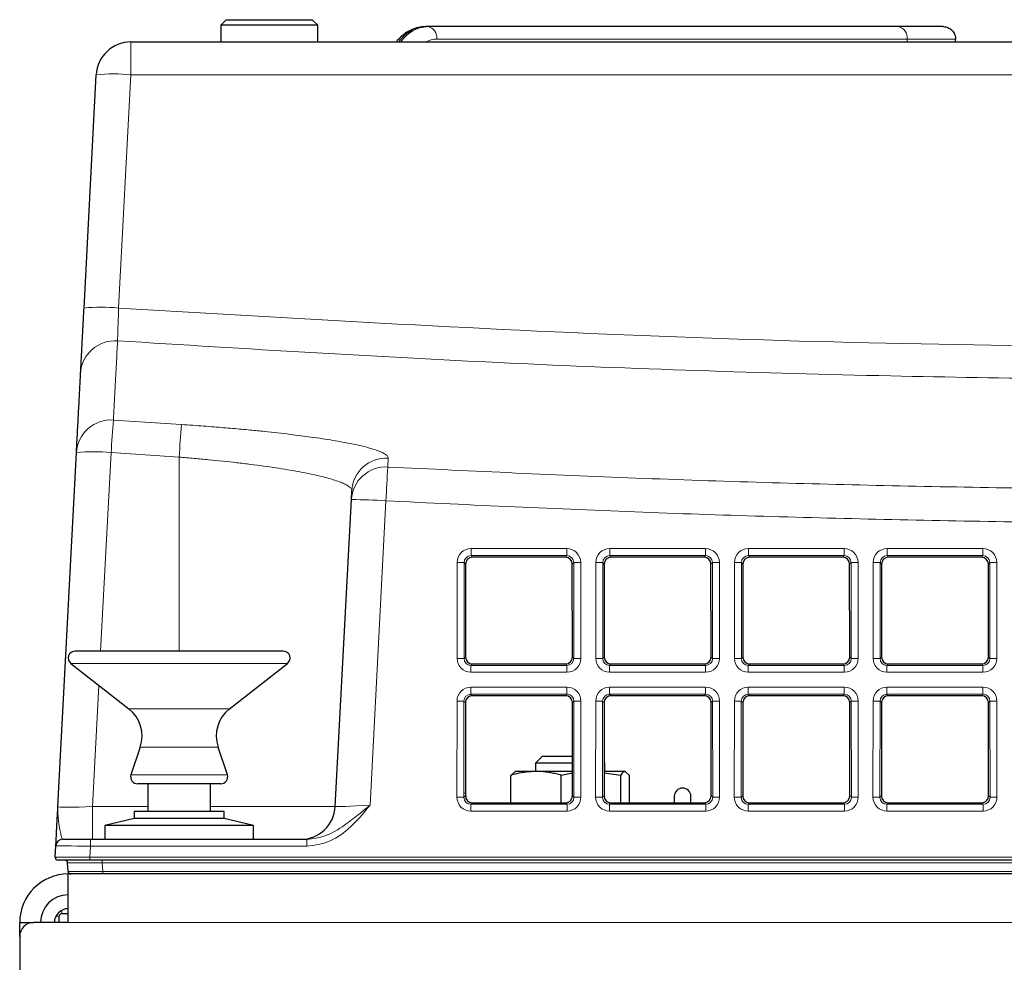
# Paper-space layout 'Blatt5' of a CAD drawing. Header units: millimetres. Extents: x 5 to 418, y 2 to 292.
# Tile 5 of 22: x 136 to 172, y 230 to 264. Entities that reach past the tile are written whole.
import ezdxf

# ---------------------------------------------------------------- set-up
doc = ezdxf.new("R2010")
doc.units = ezdxf.units.MM

psp = doc.layouts.new('Blatt5')

# ---------------------------------------------------------------- linework, layer by layer
at = {"color": 7, "linetype": 'Continuous', "lineweight": 25}
for p, q in [((143.5161, 264.0923), (143.3161, 263.8923)), ((143.3161, 263.8923), (143.3161, 263.2923)), ((144.2737, 263.8923), (143.3161, 263.8923)), ((143.5161, 264.0923), (144.3642, 264.0923)), ((146.8161, 263.8923), (144.2737, 263.8923)), ((144.3642, 264.0923), (146.6161, 264.0923)), ((146.8161, 263.8923), (146.6161, 264.0923)), ((146.8161, 263.2923), (146.8161, 263.8923)), ((150.7847, 263.8423), (150.7139, 263.8423)), ((167.7405, 263.8423), (150.7847, 263.8423)), ((169.3591, 263.8423), (167.7405, 263.8423)), ((140.0745, 263.2923), (219.5576, 263.2923)), ((169.8096, 263.2923), (169.8096, 263.3923)), ((138.3854, 253.6963), (138.8262, 262.1077)), ((137.4436, 235.7269), (138.1122, 248.4836)), ((148.0234, 246.7898), (148.0402, 247.1097)), ((147.4436, 235.7269), (148.0234, 246.7898)), ((155.7404, 244.7163), (152.3917, 244.7163)), ((160.7404, 244.7163), (157.3917, 244.7163)), ((165.7404, 244.7163), (162.3917, 244.7163)), ((170.7404, 244.7163), (167.3917, 244.7163)), ((152.1418, 244.4669), (152.1387, 241.1146)), ((155.9934, 241.1146), (155.9903, 244.4669)), ((157.1418, 244.4669), (157.1387, 241.1146)), ((160.9934, 241.1146), (160.9903, 244.4669)), ((162.1418, 244.4669), (162.1387, 241.1146)), ((165.9934, 241.1146), (165.9903, 244.4669)), ((167.1418, 244.4669), (167.1387, 241.1146)), ((170.9934, 241.1146), (170.9903, 244.4669)), ((145.5661, 241.3285), (138.0661, 241.3285)), ((137.9121, 240.8815), (139.9974, 239.2523)), ((143.6347, 239.2523), (145.72, 240.8815)), ((152.3882, 240.8647), (155.744, 240.8647)), ((157.3882, 240.8647), (160.744, 240.8647)), ((162.3882, 240.8647), (165.744, 240.8647)), ((167.3882, 240.8647), (170.744, 240.8647)), ((155.745, 239.7209), (152.3871, 239.7209)), ((160.745, 239.7209), (157.3871, 239.7209)), ((165.745, 239.7209), (162.3871, 239.7209)), ((170.745, 239.7209), (167.3871, 239.7209)), ((152.1372, 239.4715), (152.1341, 236.1101)), ((155.998, 236.1101), (155.9949, 239.4715)), ((157.1372, 239.4715), (157.1341, 236.1101)), ((160.998, 236.1101), (160.9949, 239.4715)), ((162.1372, 239.4715), (162.1341, 236.1101)), ((165.998, 236.1101), (165.9949, 239.4715)), ((167.1372, 239.4715), (167.1341, 236.1101)), ((170.998, 236.1101), (170.9949, 239.4715)), ((140.4133, 237.8707), (140.079, 236.8716)), ((143.5531, 236.8716), (143.2189, 237.8707)), ((154.9161, 237.5423), (154.6661, 237.2923)), ((154.9161, 237.5423), (155.9967, 237.5423)), ((154.6661, 237.2923), (154.6661, 236.9923)), ((154.7571, 237.2923), (154.6661, 237.2923)), ((155.9969, 237.2923), (154.7571, 237.2923)), ((157.1661, 237.2923), (157.1352, 237.2923)), ((157.1661, 237.2923), (157.1353, 237.3231)), ((157.1661, 236.9923), (157.1661, 237.2923)), ((153.7747, 236.848), (153.9355, 236.9923)), ((153.7747, 235.8602), (153.7747, 236.848)), ((154.6846, 236.9923), (153.9161, 236.9923)), ((155.9972, 236.9923), (154.6846, 236.9923)), ((155.9972, 236.9263), (155.5945, 236.848)), ((155.5945, 235.8602), (155.5945, 236.848)), ((157.7358, 236.848), (157.1349, 236.929)), ((157.8966, 236.9923), (157.1661, 236.9923)), ((157.7358, 235.8602), (157.7358, 236.848)), ((158.0574, 236.848), (157.8966, 236.9923)), ((158.0574, 235.8602), (158.0574, 236.848)), ((141.852, 236.5423), (140.3161, 236.5423)), ((140.6911, 236.5423), (140.6911, 235.5423)), ((143.3161, 236.5423), (141.852, 236.5423)), ((142.9411, 235.5423), (142.9411, 236.5423)), ((152.1661, 235.9875), (152.1661, 236.0923)), ((159.6661, 236.0923), (159.6661, 235.8602)), ((160.2661, 235.8602), (160.2661, 236.0923)), ((152.3836, 235.8602), (155.7485, 235.8602)), ((157.3836, 235.8602), (160.7485, 235.8602)), ((162.3836, 235.8602), (165.7485, 235.8602)), ((167.3836, 235.8602), (170.7485, 235.8602)), ((140.1911, 235.5423), (140.1911, 235.2923)), ((143.4411, 235.5423), (140.1911, 235.5423)), ((143.4411, 235.2923), (143.4411, 235.5423)), ((140.1911, 235.2923), (139.1411, 235.0423)), ((139.1411, 235.0423), (139.1411, 234.5423)), ((144.4911, 235.0423), (139.1411, 235.0423)), ((143.4411, 235.2923), (140.1911, 235.2923)), ((144.4911, 235.0423), (143.4411, 235.2923)), ((144.4911, 234.5423), (144.4911, 235.0423)), ((137.3478, 233.8975), (137.3691, 234.3054)), ((137.6188, 234.5423), (138.6193, 234.5423)), ((138.6193, 234.5423), (146.415, 234.5423)), ((138.5982, 233.7923), (137.4476, 233.7923)), ((137.8111, 233.3871), (137.7948, 233.6975)), ((217.5703, 233.7923), (138.5982, 233.7923)), ((137.8111, 233.3871), (137.8161, 233.2923)), ((137.8161, 231.5423), (137.8161, 233.2923)), ((299.3161, 233.2923), (137.8161, 233.2923)), ((137.5911, 231.8673), (137.8161, 231.8673)), ((136.0661, 231.5423), (136.5661, 231.5423)), ((136.0661, 231.0423), (136.0661, 231.5423)), ((137.8161, 231.5423), (136.5661, 231.5423)), ((137.4911, 231.5423), (137.4911, 231.7673)), ((136.0661, 231.0423), (136.0661, 191.4923))]:
    psp.add_line(p, q, dxfattribs=at)
at = {"color": 7, "linetype": 'Continuous', "lineweight": 18}
for p, q in [((140.0745, 263.2923), (140.0745, 262.1077)), ((151.1029, 263.3923), (168.0587, 263.3923)), ((168.0587, 263.2923), (168.0587, 263.3923)), ((168.0587, 263.3923), (169.8096, 263.3923)), ((140.0745, 262.1077), (139.6337, 253.6963)), ((219.5576, 262.1077), (140.0745, 262.1077)), ((139.4453, 249.6591), (141.8959, 249.4957)), ((139.3605, 248.4836), (138.9855, 241.3285)), ((141.8161, 248.3199), (139.3605, 248.4836)), ((141.8161, 248.3199), (141.8161, 241.3285)), ((149.2717, 246.7462), (148.6965, 235.7705)), ((152.3389, 245.0232), (155.7933, 245.0232)), ((152.3389, 244.7692), (152.3389, 245.0232)), ((155.7933, 244.7692), (155.7933, 245.0232)), ((157.3389, 245.0232), (160.7933, 245.0232)), ((157.3389, 244.7692), (157.3389, 245.0232)), ((160.7933, 244.7692), (160.7933, 245.0232)), ((162.3389, 245.0232), (165.7933, 245.0232)), ((162.3389, 244.7692), (162.3389, 245.0232)), ((165.7933, 244.7692), (165.7933, 245.0232)), ((167.3389, 245.0232), (170.7933, 245.0232)), ((167.3389, 244.7692), (167.3389, 245.0232)), ((170.7933, 244.7692), (170.7933, 245.0232)), ((155.7933, 244.7692), (152.3389, 244.7692)), ((152.3389, 244.7692), (152.3917, 244.7163)), ((155.7404, 244.7163), (155.7933, 244.7692)), ((160.7933, 244.7692), (157.3389, 244.7692)), ((157.3389, 244.7692), (157.3917, 244.7163)), ((160.7404, 244.7163), (160.7933, 244.7692)), ((165.7933, 244.7692), (162.3389, 244.7692)), ((162.3389, 244.7692), (162.3917, 244.7163)), ((165.7404, 244.7163), (165.7933, 244.7692)), ((170.7933, 244.7692), (167.3389, 244.7692)), ((167.3389, 244.7692), (167.3917, 244.7163)), ((170.7404, 244.7163), (170.7933, 244.7692)), ((151.8359, 241.0659), (151.8391, 244.5243)), ((152.0887, 244.52), (152.0856, 241.0615)), ((152.1418, 244.4669), (152.0887, 244.52)), ((156.0434, 244.52), (155.9903, 244.4669)), ((156.0465, 241.0615), (156.0434, 244.52)), ((156.293, 244.5243), (156.2962, 241.0659)), ((156.8359, 241.0659), (156.8391, 244.5243)), ((157.0887, 244.52), (157.0856, 241.0615)), ((157.1418, 244.4669), (157.0887, 244.52)), ((161.0434, 244.52), (160.9903, 244.4669)), ((161.0465, 241.0615), (161.0434, 244.52)), ((161.293, 244.5243), (161.2962, 241.0659)), ((161.8359, 241.0659), (161.8391, 244.5243)), ((162.0887, 244.52), (162.0856, 241.0615)), ((162.1418, 244.4669), (162.0887, 244.52)), ((166.0434, 244.52), (165.9903, 244.4669)), ((166.0465, 241.0615), (166.0434, 244.52)), ((166.293, 244.5243), (166.2962, 241.0659)), ((166.8359, 241.0659), (166.8391, 244.5243)), ((167.0887, 244.52), (167.0856, 241.0615)), ((167.1418, 244.4669), (167.0887, 244.52)), ((171.0434, 244.52), (170.9903, 244.4669)), ((171.0465, 241.0615), (171.0434, 244.52)), ((171.293, 244.5243), (171.2962, 241.0659)), ((152.0856, 241.0615), (152.1387, 241.1146)), ((155.9934, 241.1146), (156.0465, 241.0615)), ((157.0856, 241.0615), (157.1387, 241.1146)), ((160.9934, 241.1146), (161.0465, 241.0615)), ((162.0856, 241.0615), (162.1387, 241.1146)), ((165.9934, 241.1146), (166.0465, 241.0615)), ((167.0856, 241.0615), (167.1387, 241.1146)), ((170.9934, 241.1146), (171.0465, 241.0615)), ((141.9096, 240.8815), (137.9121, 240.8815)), ((145.72, 240.8815), (141.9096, 240.8815)), ((152.3882, 240.8647), (152.3348, 240.8114)), ((152.3348, 240.5661), (152.3348, 240.8114)), ((152.3348, 240.8114), (155.7973, 240.8114)), ((155.7973, 240.8114), (155.744, 240.8647)), ((155.7973, 240.5661), (155.7973, 240.8114)), ((157.3882, 240.8647), (157.3348, 240.8114)), ((157.3348, 240.5661), (157.3348, 240.8114)), ((157.3348, 240.8114), (160.7973, 240.8114)), ((160.7973, 240.8114), (160.744, 240.8647)), ((160.7973, 240.5661), (160.7973, 240.8114)), ((162.3882, 240.8647), (162.3348, 240.8114)), ((162.3348, 240.5661), (162.3348, 240.8114)), ((162.3348, 240.8114), (165.7973, 240.8114)), ((165.7973, 240.8114), (165.744, 240.8647)), ((165.7973, 240.5661), (165.7973, 240.8114)), ((167.3882, 240.8647), (167.3348, 240.8114)), ((167.3348, 240.5661), (167.3348, 240.8114)), ((167.3348, 240.8114), (170.7973, 240.8114)), ((170.7973, 240.8114), (170.744, 240.8647)), ((170.7973, 240.5661), (170.7973, 240.8114)), ((155.7973, 240.5661), (152.3348, 240.5661)), ((160.7973, 240.5661), (157.3348, 240.5661)), ((165.7973, 240.5661), (162.3348, 240.5661)), ((170.7973, 240.5661), (167.3348, 240.5661)), ((138.9208, 240.0935), (138.6919, 235.7269)), ((152.3343, 240.0278), (155.7978, 240.0278)), ((152.3343, 239.7737), (152.3343, 240.0278)), ((155.7978, 239.7737), (155.7978, 240.0278)), ((157.3343, 240.0278), (160.7978, 240.0278)), ((157.3343, 239.7737), (157.3343, 240.0278)), ((160.7978, 239.7737), (160.7978, 240.0278)), ((162.3343, 240.0278), (165.7978, 240.0278)), ((162.3343, 239.7737), (162.3343, 240.0278)), ((165.7978, 239.7737), (165.7978, 240.0278)), ((167.3343, 240.0278), (170.7978, 240.0278)), ((167.3343, 239.7737), (167.3343, 240.0278)), ((170.7978, 239.7737), (170.7978, 240.0278)), ((155.7978, 239.7737), (152.3343, 239.7737)), ((152.3343, 239.7737), (152.3871, 239.7209)), ((155.745, 239.7209), (155.7978, 239.7737)), ((160.7978, 239.7737), (157.3343, 239.7737)), ((157.3343, 239.7737), (157.3871, 239.7209)), ((160.745, 239.7209), (160.7978, 239.7737)), ((165.7978, 239.7737), (162.3343, 239.7737)), ((162.3343, 239.7737), (162.3871, 239.7209)), ((165.745, 239.7209), (165.7978, 239.7737)), ((170.7978, 239.7737), (167.3343, 239.7737)), ((167.3343, 239.7737), (167.3871, 239.7209)), ((170.745, 239.7209), (170.7978, 239.7737)), ((151.8313, 236.0613), (151.8345, 239.5289)), ((152.0842, 239.5245), (152.081, 236.0569)), ((152.1372, 239.4715), (152.0842, 239.5245)), ((156.0479, 239.5245), (155.9949, 239.4715)), ((156.0511, 236.0569), (156.0479, 239.5245)), ((156.2976, 239.5289), (156.3008, 236.0613)), ((156.8313, 236.0613), (156.8345, 239.5289)), ((157.0842, 239.5245), (157.081, 236.0569)), ((157.1372, 239.4715), (157.0842, 239.5245)), ((161.0479, 239.5245), (160.9949, 239.4715)), ((161.0511, 236.0569), (161.0479, 239.5245)), ((161.2976, 239.5289), (161.3008, 236.0613)), ((161.8313, 236.0613), (161.8345, 239.5289)), ((162.0842, 239.5245), (162.081, 236.0569)), ((162.1372, 239.4715), (162.0842, 239.5245)), ((166.0479, 239.5245), (165.9949, 239.4715)), ((166.0511, 236.0569), (166.0479, 239.5245)), ((166.2976, 239.5289), (166.3008, 236.0613)), ((166.8313, 236.0613), (166.8345, 239.5289)), ((167.0842, 239.5245), (167.081, 236.0569)), ((167.1372, 239.4715), (167.0842, 239.5245)), ((171.0479, 239.5245), (170.9949, 239.4715)), ((171.0511, 236.0569), (171.0479, 239.5245)), ((171.2976, 239.5289), (171.3008, 236.0613)), ((141.8596, 239.2523), (139.9974, 239.2523)), ((143.6347, 239.2523), (141.8596, 239.2523)), ((141.8497, 237.8707), (140.4133, 237.8707)), ((143.2189, 237.8707), (141.8497, 237.8707)), ((141.8577, 236.8716), (140.079, 236.8716)), ((143.5531, 236.8716), (141.8577, 236.8716)), ((152.081, 236.0569), (152.1341, 236.1101)), ((155.998, 236.1101), (156.0511, 236.0569)), ((157.081, 236.0569), (157.1341, 236.1101)), ((160.998, 236.1101), (161.0511, 236.0569)), ((162.081, 236.0569), (162.1341, 236.1101)), ((165.998, 236.1101), (166.0511, 236.0569)), ((167.081, 236.0569), (167.1341, 236.1101)), ((170.998, 236.1101), (171.0511, 236.0569)), ((138.6919, 235.7269), (140.6911, 235.7269)), ((138.6919, 235.7269), (138.6919, 234.5423)), ((142.9411, 235.7269), (147.4436, 235.7269)), ((152.3836, 235.8602), (152.3302, 235.8068)), ((152.3302, 235.5615), (152.3302, 235.8068)), ((152.3302, 235.8068), (155.8019, 235.8068)), ((155.8019, 235.8068), (155.7485, 235.8602)), ((155.8019, 235.5615), (155.8019, 235.8068)), ((157.3836, 235.8602), (157.3302, 235.8068)), ((157.3302, 235.5615), (157.3302, 235.8068)), ((157.3302, 235.8068), (160.8019, 235.8068)), ((160.8019, 235.8068), (160.7485, 235.8602)), ((160.8019, 235.5615), (160.8019, 235.8068)), ((162.3836, 235.8602), (162.3302, 235.8068)), ((162.3302, 235.5615), (162.3302, 235.8068)), ((162.3302, 235.8068), (165.8019, 235.8068)), ((165.8019, 235.8068), (165.7485, 235.8602)), ((165.8019, 235.5615), (165.8019, 235.8068)), ((167.3836, 235.8602), (167.3302, 235.8068)), ((167.3302, 235.5615), (167.3302, 235.8068)), ((167.3302, 235.8068), (170.8019, 235.8068)), ((170.8019, 235.8068), (170.7485, 235.8602)), ((170.8019, 235.5615), (170.8019, 235.8068)), ((155.8019, 235.5615), (152.3302, 235.5615)), ((160.8019, 235.5615), (157.3302, 235.5615)), ((165.8019, 235.5615), (162.3302, 235.5615)), ((170.8019, 235.5615), (167.3302, 235.5615)), ((138.6193, 234.2967), (138.6193, 234.5423)), ((146.415, 234.2967), (146.415, 234.5423)), ((138.6193, 234.2967), (138.5982, 233.8941)), ((146.415, 234.2967), (138.6193, 234.2967)), ((138.5982, 233.8941), (217.5703, 233.8941)), ((138.5982, 233.7923), (138.5982, 233.8941)), ((139.0431, 233.6975), (139.0431, 233.7923)), ((217.5369, 233.6975), (139.0431, 233.6975)), ((139.0431, 233.6975), (139.0594, 233.3871)), ((139.0594, 233.3871), (217.4821, 233.3871)), ((139.0594, 233.3871), (139.0594, 233.2923)), ((137.5911, 231.8673), (137.5911, 231.9888)), ((137.4911, 231.7673), (137.3695, 231.7673)), ((137.8161, 231.5423), (299.3161, 231.5423))]:
    psp.add_line(p, q, dxfattribs=at)
at = {"color": 7, "linetype": 'Continuous', "lineweight": 25, "flags": 128}
psp.add_lwpolyline([(152.1661, 236.0923), (152.1432, 236.2071), (152.1343, 236.2267)], dxfattribs=at)
at = {"color": 7, "linetype": 'Continuous', "lineweight": 18}
for centre, radius, start, end in [((150.7721, 262.6018), 1.2418, 92.68382, 146.21951), ((150.8428, 262.6018), 1.2418, 92.68382, 146.21951), ((150.7051, 263.4486), 0.4017, 351.95053, 78.57825), ((167.6609, 263.4486), 0.4017, 351.95053, 78.57825), ((151.1085, 262.5706), 0.8217, 90.39068, 118.56434), ((139.4504, 256.1259), 6.0143, 84.04331, 95.95669), ((139.0095, 247.7144), 6.0143, 84.04331, 95.95669), ((139.5081, 251.2703), 1.2481, 86.01005, 176.90739), ((139.3573, 248.4152), 1.247, 85.95409, 176.8533), ((240.4273, 241.7811), 101.2888, 175.53917, 176.205815), ((249.2555, 241.6172), 107.6484, 175.802945, 176.430196), ((138.7363, 242.5018), 6.0143, 84.04331, 95.95669), ((149.2849, 247.0411), 1.2466, 86.86776, 176.84185), ((149.268, 246.721), 1.2464, 86.86081, 176.83588), ((572.9863, 224.9379), 424.2754, 176.888726, 177.053626), ((148.0221, 228.8624), 17.9275, 86.00302, 89.99576), ((151.8935, 240.4934), 4.0313, 87.22407, 90.77349), ((156.2386, 240.4934), 4.0313, 89.22651, 92.77593), ((156.8935, 240.4934), 4.0313, 87.22407, 90.77349), ((161.2386, 240.4934), 4.0313, 89.22651, 92.77593), ((161.8935, 240.4934), 4.0313, 87.22407, 90.77349), ((166.2386, 240.4934), 4.0313, 89.22651, 92.77593), ((166.8935, 240.4934), 4.0313, 87.22407, 90.77349), ((171.2386, 240.4934), 4.0313, 89.22651, 92.77593), ((151.8903, 237.0349), 4.0313, 87.22407, 90.77349), ((156.2418, 237.0349), 4.0313, 89.22651, 92.77593), ((156.8903, 237.0349), 4.0313, 87.22407, 90.77349), ((161.2418, 237.0349), 4.0313, 89.22651, 92.77593), ((161.8903, 237.0349), 4.0313, 87.22407, 90.77349), ((166.2418, 237.0349), 4.0313, 89.22651, 92.77593), ((166.8903, 237.0349), 4.0313, 87.22407, 90.77349), ((171.2418, 237.0349), 4.0313, 89.22651, 92.77593), ((151.8889, 235.498), 4.0313, 87.22407, 90.77349), ((156.2432, 235.498), 4.0313, 89.22651, 92.77593), ((156.8889, 235.498), 4.0313, 87.22407, 90.77349), ((161.2432, 235.498), 4.0313, 89.22651, 92.77593), ((161.8889, 235.498), 4.0313, 87.22407, 90.77349), ((166.2432, 235.498), 4.0313, 89.22651, 92.77593), ((166.8889, 235.498), 4.0313, 87.22407, 90.77349), ((171.2432, 235.498), 4.0313, 89.22651, 92.77593), ((151.8858, 232.0303), 4.0313, 87.22407, 90.77349), ((156.2463, 232.0303), 4.0313, 89.22651, 92.77593), ((156.8858, 232.0303), 4.0313, 87.22407, 90.77349), ((161.2463, 232.0303), 4.0313, 89.22651, 92.77593), ((161.8858, 232.0303), 4.0313, 87.22407, 90.77349), ((166.2463, 232.0303), 4.0313, 89.22651, 92.77593), ((166.8858, 232.0303), 4.0313, 87.22407, 90.77349), ((171.2463, 232.0303), 4.0313, 89.22651, 92.77593)]:
    psp.add_arc(centre, radius, start, end, dxfattribs=at)
at = {"color": 7, "linetype": 'Continuous', "lineweight": 25}
for centre, radius, start, end in [((140.0745, 262.0423), 1.25, 90, 177), ((138.0661, 241.0785), 0.25, 90, 232), ((145.5661, 241.0785), 0.25, 308, 90), ((139.2278, 238.2673), 1.25, 341.5, 52), ((144.4043, 238.2673), 1.25, 128, 198.5), ((140.3161, 236.7923), 0.25, 161.5, 270), ((143.3161, 236.7923), 0.25, 270, 18.5), ((159.9661, 236.0923), 0.3, 0, 180), ((146.1954, 235.7923), 1.25, 270, 357), ((137.6188, 234.2923), 0.25, 90, 177), ((137.4476, 233.8923), 0.1, 177, 270), ((137.695, 233.6923), 0.1, 3, 90), ((137.8161, 231.5423), 1.75, 90, 180), ((137.911, 233.3923), 0.1, 183, 270), ((137.8161, 231.5423), 1, 90, 180), ((137.8161, 231.5423), 0.5, 90, 180), ((137.5911, 231.7673), 0.1, 90, 180), ((136.5661, 231.0423), 0.5, 90, 180)]:
    psp.add_arc(centre, radius, start, end, dxfattribs=at)
at = {"color": 7, "linetype": 'Continuous', "lineweight": 18}
for centre, major_axis, ratio, start_param, end_param in [((152.3398, 244.523), (0.4261, -0.2634), 0.9979617, 2.1253446, 3.6934019), ((155.7923, 244.523), (0.4261, 0.2634), 0.9979617, 5.7313761, 7.2994334), ((157.3398, 244.523), (0.4261, -0.2634), 0.9979617, 2.1253446, 3.6934019), ((160.7923, 244.523), (0.4261, 0.2634), 0.9979617, 5.7313761, 7.2994334), ((162.3398, 244.523), (0.4261, -0.2634), 0.9979617, 2.1253446, 3.6934019), ((165.7923, 244.523), (0.4261, 0.2634), 0.9979617, 5.7313761, 7.2994334), ((167.3398, 244.523), (0.4261, -0.2634), 0.9979617, 2.1253446, 3.6934019), ((170.7923, 244.523), (0.4261, 0.2634), 0.9979617, 5.7313761, 7.2994334), ((152.3398, 244.5186), (0.2008, -0.1516), 0.9933986, 2.2177606, 3.7858179), ((155.7923, 244.5186), (0.2008, 0.1516), 0.9933986, 5.6389601, 7.2070174), ((157.3398, 244.5186), (0.2008, -0.1516), 0.9933986, 2.2177606, 3.7858179), ((160.7923, 244.5186), (0.2008, 0.1516), 0.9933986, 5.6389601, 7.2070174), ((162.3398, 244.5186), (0.2008, -0.1516), 0.9933986, 2.2177606, 3.7858179), ((165.7923, 244.5186), (0.2008, 0.1516), 0.9933986, 5.6389601, 7.2070174), ((167.3398, 244.5186), (0.2008, -0.1516), 0.9933986, 2.2177606, 3.7858179), ((170.7923, 244.5186), (0.2008, 0.1516), 0.9933986, 5.6389601, 7.2070174), ((152.3366, 241.0672), (0.3089, 0.3955), 0.9962403, 2.234797, 3.8028543), ((152.3366, 241.0629), (0.1619, 0.1938), 0.9898801, 2.2670539, 3.8351112), ((155.7955, 241.0672), (-0.3089, 0.3955), 0.9962403, 2.480331, 4.0483883), ((155.7955, 241.0629), (-0.1619, 0.1938), 0.9898801, 2.4480741, 4.0161314), ((157.3366, 241.0672), (0.3089, 0.3955), 0.9962403, 2.234797, 3.8028543), ((157.3366, 241.0629), (0.1619, 0.1938), 0.9898801, 2.2670539, 3.8351112), ((160.7955, 241.0672), (-0.3089, 0.3955), 0.9962403, 2.480331, 4.0483883), ((160.7955, 241.0629), (-0.1619, 0.1938), 0.9898801, 2.4480741, 4.0161314), ((162.3366, 241.0672), (0.3089, 0.3955), 0.9962403, 2.234797, 3.8028543), ((162.3366, 241.0629), (0.1619, 0.1938), 0.9898801, 2.2670539, 3.8351112), ((165.7955, 241.0672), (-0.3089, 0.3955), 0.9962403, 2.480331, 4.0483883), ((165.7955, 241.0629), (-0.1619, 0.1938), 0.9898801, 2.4480741, 4.0161314), ((167.3366, 241.0672), (0.3089, 0.3955), 0.9962403, 2.234797, 3.8028543), ((167.3366, 241.0629), (0.1619, 0.1938), 0.9898801, 2.2670539, 3.8351112), ((170.7955, 241.0672), (-0.3089, 0.3955), 0.9962403, 2.480331, 4.0483883), ((170.7955, 241.0629), (-0.1619, 0.1938), 0.9898801, 2.4480741, 4.0161314), ((152.3352, 239.5275), (0.4261, -0.2634), 0.9979617, 2.1253446, 3.6934019), ((155.7969, 239.5275), (0.4261, 0.2634), 0.9979617, 5.7313761, 7.2994334), ((157.3352, 239.5275), (0.4261, -0.2634), 0.9979617, 2.1253446, 3.6934019), ((160.7969, 239.5275), (0.4261, 0.2634), 0.9979617, 5.7313761, 7.2994334), ((162.3352, 239.5275), (0.4261, -0.2634), 0.9979617, 2.1253446, 3.6934019), ((165.7969, 239.5275), (0.4261, 0.2634), 0.9979617, 5.7313761, 7.2994334), ((167.3352, 239.5275), (0.4261, -0.2634), 0.9979617, 2.1253446, 3.6934019), ((170.7969, 239.5275), (0.4261, 0.2634), 0.9979617, 5.7313761, 7.2994334), ((152.3352, 239.5232), (0.2008, -0.1516), 0.9933986, 2.2177606, 3.7858179), ((155.7969, 239.5232), (0.2008, 0.1516), 0.9933986, 5.6389601, 7.2070174), ((157.3352, 239.5232), (0.2008, -0.1516), 0.9933986, 2.2177606, 3.7858179), ((160.7969, 239.5232), (0.2008, 0.1516), 0.9933986, 5.6389601, 7.2070174), ((162.3352, 239.5232), (0.2008, -0.1516), 0.9933986, 2.2177606, 3.7858179), ((165.7969, 239.5232), (0.2008, 0.1516), 0.9933986, 5.6389601, 7.2070174), ((167.3352, 239.5232), (0.2008, -0.1516), 0.9933986, 2.2177606, 3.7858179), ((170.7969, 239.5232), (0.2008, 0.1516), 0.9933986, 5.6389601, 7.2070174), ((138.6988, 235.7923), (1.2551, 0.0658), 0.051695, 3.1361596, 4.7042169), ((148.6988, 235.7923), (1.2551, 0.0655), 0.017239, 3.1397852, 4.7096681), ((152.332, 236.0626), (0.3089, 0.3955), 0.9962403, 2.234797, 3.8028543), ((152.332, 236.0583), (0.1619, 0.1938), 0.9898801, 2.2670539, 3.8351112), ((155.8001, 236.0626), (-0.3089, 0.3955), 0.9962403, 2.480331, 4.0483883), ((155.8001, 236.0583), (-0.1619, 0.1938), 0.9898801, 2.4480741, 4.0161314), ((157.332, 236.0626), (0.3089, 0.3955), 0.9962403, 2.234797, 3.8028543), ((157.332, 236.0583), (0.1619, 0.1938), 0.9898801, 2.2670539, 3.8351112), ((160.8001, 236.0626), (-0.3089, 0.3955), 0.9962403, 2.480331, 4.0483883), ((160.8001, 236.0583), (-0.1619, 0.1938), 0.9898801, 2.4480741, 4.0161314), ((162.332, 236.0626), (0.3089, 0.3955), 0.9962403, 2.234797, 3.8028543), ((162.332, 236.0583), (0.1619, 0.1938), 0.9898801, 2.2670539, 3.8351112), ((165.8001, 236.0626), (-0.3089, 0.3955), 0.9962403, 2.480331, 4.0483883), ((165.8001, 236.0583), (-0.1619, 0.1938), 0.9898801, 2.4480741, 4.0161314), ((167.332, 236.0626), (0.3089, 0.3955), 0.9962403, 2.234797, 3.8028543), ((167.332, 236.0583), (0.1619, 0.1938), 0.9898801, 2.2670539, 3.8351112), ((170.8001, 236.0626), (-0.3089, 0.3955), 0.9962403, 2.480331, 4.0483883), ((170.8001, 236.0583), (-0.1619, 0.1938), 0.9898801, 2.4480741, 4.0161314), ((138.6202, 234.2923), (1.251, -0.0131), 0.0034796, 1.5715638, 3.1414468), ((138.5992, 233.8923), (1.2514, -0.0052), 0.001391, 1.5716426, 3.1415256), ((139.0468, 233.6923), (1.252, -0.0052), 0.0041678, 1.5737713, 3.1418286), ((139.0625, 233.3923), (1.2514, 0.0052), 0.0041715, 3.1417938, 4.7098511)]:
    psp.add_ellipse(centre, major_axis=major_axis, ratio=ratio, start_param=start_param, end_param=end_param, dxfattribs=at)
at = {"color": 7, "linetype": 'Continuous', "lineweight": 25}
for centre, major_axis, ratio, start_param, end_param in [((152.3921, 244.4662), (0.2131, -0.1317), 0.9979617, 2.1253446, 3.6934019), ((155.74, 244.4662), (0.2131, 0.1317), 0.9979617, 5.7313761, 7.2994334), ((157.3921, 244.4662), (0.2131, -0.1317), 0.9979617, 2.1253446, 3.6934019), ((160.74, 244.4662), (0.2131, 0.1317), 0.9979617, 5.7313761, 7.2994334), ((162.3921, 244.4662), (0.2131, -0.1317), 0.9979617, 2.1253446, 3.6934019), ((165.74, 244.4662), (0.2131, 0.1317), 0.9979617, 5.7313761, 7.2994334), ((167.3921, 244.4662), (0.2131, -0.1317), 0.9979617, 2.1253446, 3.6934019), ((170.74, 244.4662), (0.2131, 0.1317), 0.9979617, 5.7313761, 7.2994334), ((152.3891, 241.1153), (0.1545, 0.1978), 0.9962403, 2.234797, 3.8028543), ((155.743, 241.1153), (-0.1545, 0.1978), 0.9962403, 2.480331, 4.0483883), ((157.3891, 241.1153), (0.1545, 0.1978), 0.9962403, 2.234797, 3.8028543), ((160.743, 241.1153), (-0.1545, 0.1978), 0.9962403, 2.480331, 4.0483883), ((162.3891, 241.1153), (0.1545, 0.1978), 0.9962403, 2.234797, 3.8028543), ((165.743, 241.1153), (-0.1545, 0.1978), 0.9962403, 2.480331, 4.0483883), ((167.3891, 241.1153), (0.1545, 0.1978), 0.9962403, 2.234797, 3.8028543), ((170.743, 241.1153), (-0.1545, 0.1978), 0.9962403, 2.480331, 4.0483883), ((152.3876, 239.4708), (0.2131, -0.1317), 0.9979617, 2.1253446, 3.6934019), ((155.7446, 239.4708), (0.2131, 0.1317), 0.9979617, 5.7313761, 7.2994334), ((157.3876, 239.4708), (0.2131, -0.1317), 0.9979617, 2.1253446, 3.6934019), ((160.7446, 239.4708), (0.2131, 0.1317), 0.9979617, 5.7313761, 7.2994334), ((162.3876, 239.4708), (0.2131, -0.1317), 0.9979617, 2.1253446, 3.6934019), ((165.7446, 239.4708), (0.2131, 0.1317), 0.9979617, 5.7313761, 7.2994334), ((167.3876, 239.4708), (0.2131, -0.1317), 0.9979617, 2.1253446, 3.6934019), ((170.7446, 239.4708), (0.2131, 0.1317), 0.9979617, 5.7313761, 7.2994334), ((152.3845, 236.1107), (0.1545, 0.1978), 0.9962403, 2.234797, 3.8028543), ((155.7476, 236.1107), (-0.1545, 0.1978), 0.9962403, 2.480331, 4.0483883), ((157.3845, 236.1107), (0.1545, 0.1978), 0.9962403, 2.234797, 3.8028543), ((160.7476, 236.1107), (-0.1545, 0.1978), 0.9962403, 2.480331, 4.0483883), ((162.3845, 236.1107), (0.1545, 0.1978), 0.9962403, 2.234797, 3.8028543), ((165.7476, 236.1107), (-0.1545, 0.1978), 0.9962403, 2.480331, 4.0483883), ((167.3845, 236.1107), (0.1545, 0.1978), 0.9962403, 2.234797, 3.8028543), ((170.7476, 236.1107), (-0.1545, 0.1978), 0.9962403, 2.480331, 4.0483883)]:
    psp.add_ellipse(centre, major_axis=major_axis, ratio=ratio, start_param=start_param, end_param=end_param, dxfattribs=at)
for points, knots in [([(150.7139, 263.8423), (150.6184, 263.8357), (150.3779, 263.8192), (150.0155, 263.6545), (149.7649, 263.4476), (149.6572, 263.3078), (149.6453, 263.2923)], [0, 0, 0, 0, 0.2359396, 0.5941149, 0.9549701, 1, 1, 1, 1]), ([(169.3591, 263.8423), (169.3622, 263.8423), (169.3956, 263.8421), (169.4793, 263.8317), (169.603, 263.781), (169.7172, 263.6786), (169.7947, 263.544), (169.8046, 263.4429), (169.8096, 263.3923)], [0, 0, 0, 0, 0.0134637, 0.1420894, 0.3567824, 0.5712534, 0.785625, 1, 1, 1, 1]), ([(138.2618, 251.3376), (138.2622, 251.3454), (138.2628, 251.358), (138.2651, 251.4005), (138.2684, 251.4648), (138.2731, 251.5547), (138.2777, 251.6407), (138.2824, 251.7319), (138.2887, 251.852), (138.2968, 252.0057), (138.3041, 252.1456), (138.3123, 252.3015), (138.3212, 252.4714), (138.3319, 252.6755), (138.3412, 252.8526), (138.3511, 253.0431), (138.3617, 253.2436), (138.3738, 253.4752), (138.3816, 253.6242), (138.3854, 253.6963)], [0, 0, 0, 0, 0.0621604, 0.1009971, 0.1783337, 0.2566419, 0.2965867, 0.3345136, 0.4063266, 0.4706979, 0.5310527, 0.5689809, 0.6407964, 0.7051698, 0.7655265, 0.8034547, 0.8752702, 0.9396435, 1, 1, 1, 1]), ([(138.1122, 248.4836), (138.1155, 248.5475), (138.1319, 248.8593), (138.1602, 249.4002), (138.196, 250.0834), (138.2301, 250.7332), (138.2512, 251.1361), (138.2618, 251.3376)], [0, 0, 0, 0, 0.0605347, 0.2953875, 0.5302456, 0.7651201, 1, 1, 1, 1]), ([(154.6846, 236.9923), (154.4486, 236.9753), (154.1421, 236.9531), (153.8434, 236.8677), (153.7747, 236.848)], [0, 0, 0, 0, 0.770166, 1, 1, 1, 1]), ([(155.5945, 236.848), (155.5633, 236.8571), (155.5009, 236.8751), (155.4068, 236.8994), (155.3123, 236.9215), (155.2052, 236.9434), (155.0853, 236.9637), (154.9523, 236.9799), (154.8187, 236.9904), (154.7293, 236.9917), (154.6846, 236.9923)], [0, 0, 0, 0, 0.1044208, 0.2088767, 0.3134542, 0.4180803, 0.5630806, 0.7082559, 0.8540178, 1, 1, 1, 1]), ([(157.8966, 236.9923), (157.8716, 236.9861), (157.8174, 236.9726), (157.7643, 236.8916), (157.7358, 236.848)], [0, 0, 0, 0, 0.461748, 1, 1, 1, 1]), ([(137.3691, 234.3054), (137.3693, 234.3074), (137.3696, 234.3133), (137.3724, 234.3672), (137.377, 234.4548), (137.3816, 234.542), (137.3872, 234.6496), (137.3937, 234.7731), (137.4015, 234.9227), (137.411, 235.1047), (137.4228, 235.3292), (137.4338, 235.5396), (137.441, 235.6768), (137.4436, 235.7255), (137.4436, 235.7269)], [0, 0, 0, 0, 0.06855175, 0.20769768, 0.27836274, 0.35630284, 0.43494396, 0.51439921, 0.59445376, 0.69637755, 0.80662517, 0.93152129, 0.99801688, 1, 1, 1, 1])]:
    psp.add_open_spline(points, degree=3, knots=knots, dxfattribs=at)
at = {"color": 7, "linetype": 'Continuous', "lineweight": 18}
for points, knots in [([(139.6337, 253.6963), (139.6287, 253.5566), (139.6187, 253.2774), (139.6064, 252.9147), (139.5979, 252.6481), (139.595, 252.5384), (139.5949, 252.5193), (139.5949, 252.5153)], [0, 0, 0, 0, 0.2344392, 0.4688676, 0.7032609, 0.9375966, 1, 1, 1, 1]), ([(139.6337, 253.6963), (146.338, 253.3005), (159.7541, 252.5085), (179.8766, 252.186), (199.9741, 252.4381), (213.3264, 253.177), (220.0063, 253.5466)], [0, 0, 0, 0, 0.2504819, 0.5012443, 0.750484, 1, 1, 1, 1]), ([(139.5949, 252.5153), (139.5914, 252.4489), (139.574, 252.1165), (139.5413, 251.4921), (139.4951, 250.6097), (139.4619, 249.976), (139.4453, 249.6591)], [0, 0, 0, 0, 0.0782982, 0.3914924, 0.6957403, 1, 1, 1, 1]), ([(220.0866, 252.3686), (213.4005, 251.9992), (200.0209, 251.26), (182.471, 251.031), (166.9711, 251.2157), (153.5255, 251.6541), (144.2393, 252.2282), (139.5949, 252.5153)], [0, 0, 0, 0, 0.2493797, 0.4990358, 0.6534909, 0.8266992, 1, 1, 1, 1]), ([(141.8959, 249.4957), (142.0323, 249.4866), (142.4271, 249.4605), (143.0506, 249.4141), (143.7425, 249.3567), (144.3488, 249.3011), (145.0458, 249.2314), (145.7922, 249.1479), (146.48, 249.059), (147.1159, 248.9669), (147.6913, 248.8717), (148.1926, 248.7717), (148.5496, 248.687), (148.8121, 248.6135), (149.0268, 248.5397), (149.1707, 248.4752), (149.2867, 248.4048), (149.3468, 248.3442), (149.3515, 248.3004), (149.353, 248.2858)], [0, 0, 0, 0, 0.0346397, 0.1002333, 0.1590357, 0.2141726, 0.2613342, 0.3498176, 0.4283668, 0.4757586, 0.5646714, 0.6435997, 0.6969041, 0.7506633, 0.8049995, 0.8598059, 0.8946916, 0.9647744, 1, 1, 1, 1]), ([(149.3362, 247.9656), (152.4142, 247.8189), (158.5707, 247.5253), (167.8151, 247.2632), (177.0657, 247.1316), (185.5015, 247.1427), (193.1186, 247.2522), (201.7599, 247.4757), (212.2433, 247.8967), (220.4497, 248.439), (224.5538, 248.7103)], [0, 0, 0, 0, 0.1228143, 0.245657, 0.3685852, 0.491542, 0.5818703, 0.6722099, 0.8360712, 1, 1, 1, 1]), ([(148.0402, 247.1097), (148.0391, 247.1242), (148.0357, 247.1679), (147.9862, 247.2284), (147.891, 247.2982), (147.7738, 247.3616), (147.5986, 247.4346), (147.3793, 247.5088), (147.1196, 247.5829), (146.8235, 247.656), (146.4937, 247.7279), (146.1266, 247.7992), (145.5988, 247.8915), (145.0142, 247.9798), (144.3872, 248.0625), (143.7351, 248.1411), (143.051, 248.2129), (142.3522, 248.2769), (141.9956, 248.3055), (141.8161, 248.3199)], [0, 0, 0, 0, 0.0348217, 0.1047769, 0.1399381, 0.1929929, 0.2464139, 0.3009889, 0.3559621, 0.4090473, 0.4624991, 0.5165189, 0.5713173, 0.6773222, 0.7311188, 0.785692, 0.8916473, 0.9454297, 1, 1, 1, 1]), ([(149.353, 248.2858), (149.3484, 248.1983), (149.3429, 248.0922), (149.3372, 247.9846), (149.3362, 247.9656)], [0, 0, 0, 0, 0.82378945, 1, 1, 1, 1]), ([(224.6428, 247.4924), (221.4562, 247.2776), (215.0822, 246.8481), (205.5071, 246.3945), (195.9226, 246.0807), (186.4412, 245.9229), (177.0671, 245.9105), (167.8012, 246.0421), (158.5343, 246.3047), (152.3595, 246.599), (149.2717, 246.7462)], [0, 0, 0, 0, 0.1270359, 0.2541032, 0.3812652, 0.5084587, 0.6312728, 0.7541154, 0.8770434, 1, 1, 1, 1]), ([(137.4436, 235.7269), (137.4436, 235.7258), (137.4411, 235.6772), (137.4389, 235.5813), (137.4431, 235.453), (137.4514, 235.339), (137.4618, 235.2392), (137.4744, 235.1416), (137.4876, 235.0534), (137.5042, 234.9531), (137.5233, 234.8494), (137.5447, 234.7462), (137.5627, 234.6695), (137.5784, 234.6131), (137.5924, 234.5737), (137.6059, 234.5475), (137.6145, 234.544), (137.6188, 234.5423)], [0, 0, 0, 0, 0.001934, 0.0886729, 0.1755172, 0.2387044, 0.3019208, 0.3652224, 0.4285608, 0.479292, 0.5749346, 0.6601224, 0.739657, 0.8038193, 0.8685107, 0.9339314, 1, 1, 1, 1]), ([(148.6965, 235.7705), (148.6953, 235.7691), (148.4469, 235.4659), (148.0087, 234.9469), (147.2167, 234.3985), (146.6713, 234.3292), (146.415, 234.2967)], [0, 0, 0, 0, 0.0019525, 0.4191595, 0.7271526, 1, 1, 1, 1]), ([(146.415, 234.5423), (146.6393, 234.5706), (147.1306, 234.6325), (147.7386, 235.0145), (148.2545, 235.4104), (148.5584, 235.658), (148.6952, 235.7694), (148.6965, 235.7705)], [0, 0, 0, 0, 0.2542234, 0.5569179, 0.8001576, 0.9980976, 1, 1, 1, 1])]:
    psp.add_open_spline(points, degree=3, knots=knots, dxfattribs=at)

doc.saveas('drawing.dxf')
